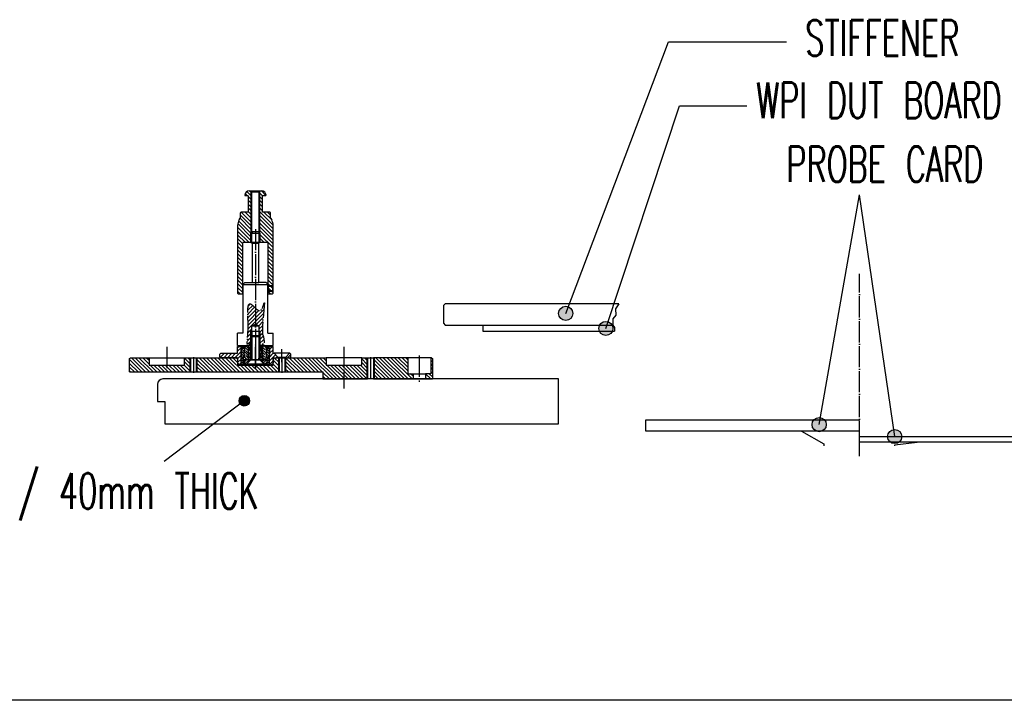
# Model space of a CAD drawing. Extents: x -1809 to 6113, y -4129 to 1471.
# Tile 25 of 197: x 826 to 1382, y -3540 to -3156. Entities that reach past the tile are written whole.
import ezdxf

# ---------------------------------------------------------------- set-up
doc = ezdxf.new("R2010")
doc.units = 0
doc.linetypes.add('DOT_CENTER', pattern=[14, 12, -1, 0, -1])
doc.layers.get('0').update_dxf_attribs({"linetype": 'CONTINUOUS'})
doc.layers.add('08', color=7, linetype='CONTINUOUS')
doc.layers.add('1', color=7, linetype='CONTINUOUS')
doc.styles.add('CONVERTER_1', font='txt.shx', dxfattribs={"width": 0.63})
doc.dimstyles.get("Standard").update_dxf_attribs({"dimtxt": 0.18, "dimasz": 0.18, "dimexe": 0.18, "dimexo": 0.0625, "dimgap": 0.09, "dimtad": 0, "dimtih": 1, "dimtoh": 1, "dimdec": 4, "dimzin": 0, "dimtxsty": 'STANDARD', "dimcen": 0.09, "dimazin": 3, "dimtfac": 1, "dimtdec": 4, "dimtofl": 0, "dimtmove": 0, "dimatfit": 3, "dimtolj": 1, "dimtzin": 0})
pattern_1 = [(135, (0, 400), (-1.0606602, -1.0606602), [])]
pattern_2 = [(135, (0, 400), (-0.70710678, -0.70710678), [])]
pattern_3 = [(45, (0, 400), (-0.56568542, 0.56568542), [])]
pattern_4 = [(45, (-131.211, 280.6721), (-0.70710678, 0.70710678), [])]
pattern_5 = [(45, (35.6448, 151.788), (-1.0606602, 1.0606602), [])]
pattern_6 = [(45, (-281.806, 299.6412), (-1.0606602, 1.0606602), [])]

# ---------------------------------------------------------------- blocks, each defined once
blk = doc.blocks.new('SV__587', base_point=(954.06, -3329.78))
at = {"layer": '1', "linetype": 'CONTINUOUS'}
h = blk.add_hatch(dxfattribs=at)
h.set_pattern_fill('USER', color=4, scale=1.5, angle=135, pattern_type=0)
h.set_pattern_definition(pattern_1)
h.paths.add_polyline_path([(922.41, -3346.54), (922.41, -3354.54), (888.06, -3354.54), (888.06, -3347.04), (888.56, -3346.54), (899.06, -3346.54), (899.06, -3350.74), (919.06, -3350.74), (919.06, -3346.54)])
h = blk.add_hatch(dxfattribs=at)
h.set_pattern_fill('USER', color=4, scale=1.5, angle=135, pattern_type=0)
h.set_pattern_definition(pattern_1)
h.paths.add_polyline_path([(949.06, -3346.54), (949.06, -3350.74), (969.06, -3350.74), (969.06, -3346.54), (972.41, -3346.54), (972.41, -3354.54), (925.71, -3354.54), (925.71, -3346.54)])
h = blk.add_hatch(dxfattribs=at)
h.set_pattern_fill('USER', color=4, scale=1.5, angle=135, pattern_type=0)
h.set_pattern_definition(pattern_1)
h.paths.add_polyline_path([(1022.06, -3358.54), (997.06, -3358.54), (997.06, -3354.54), (975.71, -3354.54), (975.71, -3346.54), (999.06, -3346.54), (999.06, -3350.74), (1019.06, -3350.74), (1019.06, -3346.54), (1022.06, -3346.54)])
h = blk.add_hatch(dxfattribs=at)
h.set_pattern_fill('USER', color=4, scale=1.5, angle=135, pattern_type=0)
h.set_pattern_definition(pattern_1)
h.paths.add_polyline_path([(1022.41, -3346.54), (1022.06, -3346.54), (1022.06, -3358.54), (1022.41, -3358.54)])
h = blk.add_hatch(dxfattribs=at)
h.set_pattern_fill('USER', color=4, scale=1.5, angle=135, pattern_type=0)
h.set_pattern_definition(pattern_1)
h.paths.add_polyline_path([(1026.06, -3346.54), (1025.71, -3346.54), (1025.71, -3358.54), (1026.06, -3358.54)])
h = blk.add_hatch(dxfattribs=at)
h.set_pattern_fill('USER', color=4, scale=1.5, angle=135, pattern_type=0)
h.set_pattern_definition(pattern_1)
h.paths.add_polyline_path([(1045.06, -3346.54), (1036.06, -3346.54), (1033.06, -3346.54), (1026.06, -3346.54), (1026.06, -3358.54), (1048.06, -3358.54), (1048.06, -3355.54), (1045.06, -3355.54)])
h = blk.add_hatch(dxfattribs=at)
h.set_pattern_fill('USER', color=4, scale=1.5, angle=135, pattern_type=0)
h.set_pattern_definition(pattern_1)
h.paths.add_polyline_path([(1058.06, -3355.54), (1055.06, -3355.54), (1055.06, -3358.54), (1059.06, -3358.54), (1059.06, -3347.04), (1058.56, -3346.54), (1058.06, -3346.54)])
at = {"layer": '1', "color": 4, "linetype": 'DOT_CENTER'}
for p, q in [((909.06, -3340.45), (909.06, -3352.84)), ((959.06, -3340.45), (959.06, -3352.84)), ((1009.06, -3340.45), (1009.06, -3363.84)), ((1051.56, -3345.3), (1051.56, -3360.17)), ((924.06, -3346.16), (924.06, -3354.99)), ((974.06, -3346.16), (974.06, -3354.99)), ((1024.06, -3346.16), (1024.06, -3358.99))]:
    blk.add_line(p, q, dxfattribs=at)
at = {"layer": '1', "color": 4, "linetype": 'CONTINUOUS'}
for p, q in [((888.06, -3347.04), (888.56, -3346.54)), ((888.06, -3354.54), (888.06, -3347.04)), ((888.56, -3346.54), (899.06, -3346.54)), ((899.06, -3346.54), (899.06, -3350.74)), ((899.06, -3346.54), (919.06, -3346.54)), ((899.06, -3350.74), (919.06, -3350.74)), ((919.06, -3350.74), (919.06, -3346.54)), ((919.06, -3346.54), (922.41, -3346.54)), ((922.06, -3346.54), (922.06, -3354.54)), ((922.41, -3346.54), (922.41, -3354.54)), ((922.41, -3346.54), (925.71, -3346.54)), ((925.71, -3346.54), (925.71, -3354.54)), ((925.71, -3346.54), (949.06, -3346.54)), ((926.06, -3346.54), (926.06, -3354.54)), ((949.06, -3346.54), (949.06, -3350.74)), ((949.06, -3350.74), (969.06, -3350.74)), ((969.06, -3346.54), (972.41, -3346.54)), ((969.06, -3350.74), (969.06, -3346.54)), ((972.06, -3346.54), (972.06, -3354.54)), ((972.41, -3346.54), (975.71, -3346.54)), ((972.41, -3346.54), (972.41, -3354.54)), ((975.71, -3346.54), (999.06, -3346.54)), ((975.71, -3346.54), (975.71, -3354.54)), ((976.06, -3346.54), (976.06, -3354.54)), ((1019.06, -3346.54), (999.06, -3346.54)), ((999.06, -3346.54), (999.06, -3350.74)), ((999.06, -3350.74), (1019.06, -3350.74)), ((1019.06, -3350.74), (1019.06, -3346.54)), ((1019.06, -3346.54), (1022.06, -3346.54)), ((1022.06, -3346.54), (1022.06, -3358.54)), ((1022.06, -3346.54), (1022.41, -3346.54)), ((1022.41, -3346.54), (1022.41, -3358.54)), ((1022.41, -3346.54), (1025.71, -3346.54)), ((1025.71, -3346.54), (1025.71, -3358.54)), ((1026.06, -3346.54), (1025.71, -3346.54)), ((1033.06, -3346.54), (1026.06, -3346.54)), ((1026.06, -3346.54), (1026.06, -3358.54)), ((1036.06, -3346.54), (1033.06, -3346.54)), ((1045.06, -3346.54), (1036.06, -3346.54)), ((1045.06, -3346.54), (1045.06, -3355.54)), ((1058.06, -3346.54), (1045.06, -3346.54)), ((1058.56, -3346.54), (1058.06, -3346.54)), ((1058.06, -3346.54), (1058.06, -3355.54)), ((1058.56, -3346.54), (1059.06, -3347.04)), ((1059.06, -3347.04), (1059.06, -3358.54)), ((888.06, -3354.54), (922.41, -3354.54)), ((922.41, -3354.54), (925.71, -3354.54)), ((925.71, -3354.54), (972.41, -3354.54)), ((972.41, -3354.54), (975.71, -3354.54)), ((975.71, -3354.54), (997.06, -3354.54)), ((997.06, -3354.54), (997.06, -3358.54)), ((1045.06, -3355.54), (1048.06, -3355.54)), ((1048.06, -3355.54), (1048.06, -3358.54)), ((1048.06, -3355.54), (1055.06, -3355.54)), ((1058.06, -3355.54), (1055.06, -3355.54)), ((1055.06, -3355.54), (1055.06, -3358.54)), ((997.06, -3358.54), (1022.06, -3358.54)), ((1022.06, -3358.54), (1022.41, -3358.54)), ((1025.71, -3358.54), (1022.41, -3358.54)), ((1025.71, -3358.54), (1026.06, -3358.54)), ((1026.06, -3358.54), (1048.06, -3358.54)), ((1048.06, -3358.54), (1055.06, -3358.54)), ((1055.06, -3358.54), (1059.06, -3358.54))]:
    blk.add_line(p, q, dxfattribs=at)
blk = doc.blocks.new('KUGELGELENK__588', base_point=(951.06, -3338.93))
at = {"layer": '1', "linetype": 'CONTINUOUS'}
h = blk.add_hatch(dxfattribs=at)
h.set_pattern_fill('USER', color=1, angle=135, pattern_type=0)
h.set_pattern_definition(pattern_2)
edge = h.paths.add_edge_path()
edge.add_line((955.06, -3347.64), (953.94, -3347.64))
edge.add_arc((959.06, -3343.64), 6.5, 202.6199, 217.9799, ccw=False)
edge.add_arc((959.06, -3343.64), 6.5, 517.3801, 202.6199, ccw=False)
edge.add_arc((959.06, -3343.64), 6.5, 502.0201, 517.3801, ccw=False)
edge.add_line((953.94, -3339.64), (955.06, -3339.64))
edge.add_line((955.06, -3339.64), (955.06, -3347.64))
h = blk.add_hatch(dxfattribs=at)
h.set_pattern_fill('USER', color=1, angle=135, pattern_type=0)
h.set_pattern_definition(pattern_2)
edge = h.paths.add_edge_path()
edge.add_line((964.19, -3347.64), (963.06, -3347.64))
edge.add_line((963.06, -3347.64), (963.06, -3339.64))
edge.add_line((963.06, -3339.64), (964.19, -3339.64))
edge.add_arc((959.06, -3343.64), 6.5, 382.6199, 397.9799, ccw=False)
edge.add_arc((959.06, -3343.64), 6.5, 337.3801, 382.6199, ccw=False)
edge.add_arc((959.06, -3343.64), 6.5, 322.0201, 337.3801, ccw=False)
h = blk.add_hatch(dxfattribs=at)
h.set_pattern_fill('USER', color=1, angle=135, pattern_type=0)
h.set_pattern_definition(pattern_2)
edge = h.paths.add_edge_path()
edge.add_line((953.06, -3346.14), (951.56, -3346.14))
edge.add_line((951.56, -3346.14), (951.06, -3345.64))
edge.add_line((951.06, -3345.64), (951.06, -3341.64))
edge.add_line((951.06, -3341.64), (951.56, -3341.14))
edge.add_line((951.56, -3341.14), (953.06, -3341.14))
edge.add_arc((959.06, -3343.64), 6.5, 157.3801, -157.3801)
h = blk.add_hatch(dxfattribs=at)
h.set_pattern_fill('USER', color=1, angle=135, pattern_type=0)
h.set_pattern_definition(pattern_2)
edge = h.paths.add_edge_path()
edge.add_line((966.56, -3346.14), (965.06, -3346.14))
edge.add_arc((959.06, -3343.64), 6.5, -22.6199, 22.6199)
edge.add_line((965.06, -3341.14), (966.56, -3341.14))
edge.add_line((966.56, -3341.14), (967.06, -3341.64))
edge.add_line((967.06, -3341.64), (967.06, -3345.64))
edge.add_line((967.06, -3345.64), (966.56, -3346.14))
at = {"layer": '1', "color": 7, "linetype": 'CONTINUOUS'}
for p, q in [((955.06, -3339.64), (953.94, -3339.64)), ((956.06, -3339.64), (955.06, -3339.64)), ((955.06, -3339.64), (955.06, -3347.64)), ((963.06, -3339.64), (962.06, -3339.64)), ((964.19, -3339.64), (963.06, -3339.64)), ((963.06, -3339.64), (963.06, -3347.64)), ((951.56, -3341.14), (951.06, -3341.64)), ((951.06, -3341.64), (951.06, -3345.64)), ((951.06, -3345.64), (951.56, -3346.14)), ((953.06, -3341.14), (951.56, -3341.14)), ((965.06, -3341.14), (966.56, -3341.14)), ((966.56, -3341.14), (967.06, -3341.64)), ((967.06, -3345.64), (966.56, -3346.14)), ((967.06, -3341.64), (967.06, -3345.64)), ((951.56, -3346.14), (953.06, -3346.14)), ((955.06, -3347.64), (953.94, -3347.64)), ((956.06, -3347.64), (955.06, -3347.64)), ((963.06, -3347.64), (962.06, -3347.64)), ((964.19, -3347.64), (963.06, -3347.64)), ((966.56, -3346.14), (965.06, -3346.14))]:
    blk.add_line(p, q, dxfattribs=at)
for start, end in [(142.0201, 157.3801), (22.6199, 37.9799), (157.3801, -157.3801), (-22.6199, 22.6199), (-157.3801, -142.0201), (-37.9799, -22.6199)]:
    blk.add_arc((959.06, -3343.64), 6.5, start, end, dxfattribs=at)
blk = doc.blocks.new('SCHRAUBE__589', base_point=(953.06, -3329.74))
at = {"layer": '1', "color": 7, "linetype": 'CONTINUOUS'}
for p, q in [((956.56, -3334.64), (957.06, -3334.14)), ((961.56, -3334.64), (956.56, -3334.64)), ((956.56, -3334.64), (956.56, -3346.84)), ((957.06, -3334.14), (957.06, -3334.64)), ((961.06, -3334.14), (957.06, -3334.14)), ((957.06, -3334.64), (957.06, -3346.84)), ((961.06, -3334.14), (961.06, -3334.64)), ((961.56, -3334.64), (961.06, -3334.14)), ((961.06, -3334.64), (961.06, -3346.84)), ((961.56, -3334.64), (961.56, -3346.84)), ((954.06, -3350.14), (956.56, -3347.64)), ((964.06, -3350.14), (954.06, -3350.14)), ((956.56, -3347.64), (956.56, -3346.84)), ((957.06, -3347.64), (956.56, -3347.64)), ((957.06, -3347.64), (957.06, -3346.84)), ((961.06, -3347.64), (957.06, -3347.64)), ((961.06, -3347.64), (961.06, -3346.84)), ((961.56, -3347.64), (961.06, -3347.64)), ((961.56, -3346.84), (961.56, -3347.64)), ((964.06, -3350.14), (961.56, -3347.64))]:
    blk.add_line(p, q, dxfattribs=at)
blk = doc.blocks.new('IMBU_SCHRAUBE-M3X4__590', base_point=(966.06, -3289))
at = {"layer": '1', "linetype": 'CONTINUOUS'}
h = blk.add_hatch(dxfattribs=at)
h.set_pattern_fill('USER', color=1, scale=1.5, angle=45, pattern_type=0)
h.set_pattern_definition([(45, (0, 400), (-1.0606602, 1.0606602), [])])
h.paths.add_polyline_path([(968.56, -3306.3), (968.86, -3306.3), (968.86, -3306), (968.56, -3306), (966.36, -3306), (966.36, -3306.3)])
h = blk.add_hatch(dxfattribs=at)
h.set_pattern_fill('USER', color=1, scale=1.5, angle=45, pattern_type=0)
h.set_pattern_definition([(45, (27.4444, 441.1049), (-1.0606602, 1.0606602), [])])
h.paths.add_polyline_path([(968.56, -3309), (968.86, -3309), (968.86, -3308.7), (968.56, -3308.7), (966.36, -3308.7), (966.36, -3309)])
at = {"layer": '1', "color": 7, "linetype": 'CONTINUOUS'}
for p, q in [((966.36, -3306), (966.06, -3306.3)), ((966.06, -3306.3), (966.06, -3308.7)), ((966.36, -3306.3), (966.06, -3306.3)), ((966.36, -3306), (966.36, -3306.3)), ((968.56, -3306), (966.36, -3306)), ((968.56, -3306.3), (966.36, -3306.3)), ((966.36, -3306.3), (966.36, -3308.7)), ((968.86, -3306), (968.56, -3306)), ((968.86, -3306.3), (968.56, -3306.3)), ((969.06, -3306.2), (968.86, -3306)), ((968.86, -3306.3), (968.86, -3306)), ((968.86, -3308.7), (968.86, -3306.3)), ((969.06, -3308.8), (969.06, -3306.2)), ((966.06, -3308.7), (966.36, -3309)), ((966.36, -3308.7), (966.06, -3308.7)), ((968.56, -3308.7), (966.36, -3308.7)), ((966.36, -3308.7), (966.36, -3309)), ((966.36, -3309), (968.56, -3309)), ((968.86, -3308.7), (968.56, -3308.7)), ((968.56, -3309), (968.86, -3309)), ((968.86, -3309), (968.86, -3308.7)), ((968.86, -3309), (969.06, -3308.8))]:
    blk.add_line(p, q, dxfattribs=at)
blk = doc.blocks.new('POD__591', base_point=(935.04, -3317.41))
at = {"layer": '1', "linetype": 'CONTINUOUS'}
h = blk.add_hatch(dxfattribs=at)
h.set_pattern_fill('USER', color=1, scale=0.8, angle=45, pattern_type=0)
h.set_pattern_definition(pattern_3)
h.paths.add_polyline_path([(952.36, -3350.54), (951.06, -3350.54), (951.06, -3346.14), (952.36, -3346.14)])
h = blk.add_hatch(dxfattribs=at)
h.set_pattern_fill('USER', color=1, scale=0.8, angle=45, pattern_type=0)
h.set_pattern_definition(pattern_3)
h.paths.add_polyline_path([(967.06, -3350.54), (965.76, -3350.54), (965.76, -3346.14), (967.06, -3346.14)])
at = {"layer": '1', "color": 7, "linetype": 'CONTINUOUS'}
for p, q in [((951.06, -3350.54), (951.06, -3346.14)), ((952.36, -3346.14), (951.06, -3346.14)), ((952.36, -3350.54), (951.06, -3350.54)), ((952.36, -3350.54), (952.36, -3346.14)), ((965.76, -3350.54), (952.36, -3350.54)), ((965.76, -3350.54), (965.76, -3346.14)), ((967.06, -3346.14), (965.76, -3346.14)), ((967.06, -3350.54), (965.76, -3350.54)), ((967.06, -3350.54), (967.06, -3346.14))]:
    blk.add_line(p, q, dxfattribs=at)
blk = doc.blocks.new('DISK_FRONT__592', base_point=(963.34, -3321.48))
at = {"layer": '1', "linetype": 'CONTINUOUS'}
h = blk.add_hatch(dxfattribs=at)
h.set_pattern_fill('USER', color=1, angle=45, pattern_type=0)
h.set_pattern_definition(pattern_4)
h.paths.add_polyline_path([(956.26, -3347.94), (953.96, -3350.24), (952.66, -3350.24), (952.66, -3347.64), (956.26, -3347.64)])
h = blk.add_hatch(dxfattribs=at)
h.set_pattern_fill('USER', color=1, angle=45, pattern_type=0)
h.set_pattern_definition(pattern_4)
h.paths.add_polyline_path([(965.46, -3347.64), (965.46, -3350.24), (964.16, -3350.24), (961.86, -3347.94), (961.86, -3347.64)])
at = {"layer": '1', "color": 7, "linetype": 'CONTINUOUS'}
for p, q in [((956.26, -3347.64), (952.66, -3347.64)), ((952.66, -3347.64), (952.66, -3350.24)), ((952.66, -3350.24), (953.96, -3350.24)), ((956.26, -3347.94), (953.96, -3350.24)), ((953.96, -3350.24), (964.16, -3350.24)), ((961.86, -3347.64), (956.26, -3347.64)), ((956.26, -3347.64), (956.26, -3347.94)), ((965.46, -3347.64), (961.86, -3347.64)), ((961.86, -3347.64), (961.86, -3347.94)), ((964.16, -3350.24), (961.86, -3347.94)), ((964.16, -3350.24), (965.46, -3350.24)), ((965.46, -3347.64), (965.46, -3350.24))]:
    blk.add_line(p, q, dxfattribs=at)
at = {"layer": '1', "color": 1, "linetype": 'DOT_CENTER'}
blk.add_line((959.06, -3346.09), (959.06, -3351.13), dxfattribs=at)
blk = doc.blocks.new('FLANGE_FRONT__593', base_point=(1033.96, -3405.03))
at = {"layer": '1', "linetype": 'CONTINUOUS'}
h = blk.add_hatch(dxfattribs=at)
h.set_pattern_fill('USER', color=1, scale=1.5, angle=45, pattern_type=0)
h.set_pattern_definition(pattern_5)
h.paths.add_polyline_path([(939.06, -3344.54), (939.56, -3344.04), (949.06, -3344.04), (949.06, -3340.14), (952.56, -3340.14), (952.56, -3341.14), (951.06, -3341.14), (951.06, -3350.54), (950.06, -3350.54), (949.06, -3349.54), (949.06, -3346.54), (939.56, -3346.54), (939.06, -3346.04)])
h = blk.add_hatch(dxfattribs=at)
h.set_pattern_fill('USER', color=1, scale=1.5, angle=45, pattern_type=0)
h.set_pattern_definition(pattern_5)
h.paths.add_polyline_path([(967.06, -3341.14), (965.56, -3341.14), (965.56, -3340.14), (969.06, -3340.14), (969.06, -3344.04), (969.71, -3344.04), (971.81, -3346.14), (971.81, -3346.54), (969.06, -3346.54), (969.06, -3349.54), (968.06, -3350.54), (967.06, -3350.54)])
h = blk.add_hatch(dxfattribs=at)
h.set_pattern_fill('USER', color=1, scale=1.5, angle=45, pattern_type=0)
h.set_pattern_definition(pattern_5)
h.paths.add_polyline_path([(978.41, -3344.04), (978.56, -3344.04), (979.06, -3344.54), (979.06, -3346.04), (978.56, -3346.54), (976.31, -3346.54), (976.31, -3346.14)])
at = {"layer": '1', "color": 7, "linetype": 'CONTINUOUS'}
for p, q in [((949.06, -3340.14), (952.56, -3340.14)), ((949.06, -3344.04), (949.06, -3340.14)), ((952.56, -3340.14), (952.56, -3341.14)), ((952.56, -3340.14), (953.59, -3340.14)), ((964.54, -3340.14), (965.56, -3340.14)), ((965.56, -3340.14), (965.56, -3341.14)), ((965.56, -3340.14), (969.06, -3340.14)), ((969.06, -3344.04), (969.06, -3340.14)), ((939.56, -3344.04), (939.06, -3344.54)), ((939.06, -3346.04), (939.06, -3344.54)), ((939.56, -3344.04), (949.06, -3344.04)), ((951.06, -3341.14), (952.56, -3341.14)), ((951.06, -3350.54), (951.06, -3341.14)), ((952.56, -3341.14), (953.06, -3341.14)), ((965.06, -3341.14), (965.56, -3341.14)), ((967.06, -3341.14), (965.56, -3341.14)), ((967.06, -3350.54), (967.06, -3341.14)), ((969.06, -3344.04), (969.71, -3344.04)), ((971.81, -3346.14), (969.71, -3344.04)), ((978.41, -3344.04), (969.71, -3344.04)), ((978.41, -3344.04), (976.31, -3346.14)), ((978.56, -3344.04), (978.41, -3344.04)), ((979.06, -3346.04), (979.06, -3344.54)), ((939.56, -3346.54), (939.06, -3346.04)), ((949.06, -3346.54), (939.56, -3346.54)), ((949.06, -3346.54), (949.06, -3349.54)), ((950.06, -3350.54), (949.06, -3349.54)), ((950.06, -3350.54), (951.06, -3350.54)), ((951.06, -3350.54), (967.06, -3350.54)), ((967.06, -3350.54), (968.06, -3350.54)), ((968.06, -3350.54), (969.06, -3349.54)), ((969.06, -3346.54), (969.06, -3349.54)), ((969.06, -3346.54), (971.81, -3346.54)), ((971.81, -3346.54), (971.81, -3346.14)), ((971.81, -3346.14), (976.31, -3346.14)), ((971.81, -3346.54), (976.31, -3346.54)), ((976.31, -3346.14), (976.31, -3346.54)), ((976.31, -3346.54), (978.56, -3346.54)), ((978.56, -3346.54), (979.06, -3346.04))]:
    blk.add_line(p, q, dxfattribs=at)
at = {"layer": '1', "color": 1, "linetype": 'DOT_CENTER'}
for p, q in [((959.06, -3352.34), (959.06, -3339.1)), ((974.06, -3348.95), (974.06, -3341.78))]:
    blk.add_line(p, q, dxfattribs=at)
at = {"layer": '1', "color": 7, "linetype": 'DOT_CENTER'}
blk.add_line((978.56, -3344.04), (979.06, -3344.54), dxfattribs=at)
blk = doc.blocks.new('SV__594', base_point=(959.06, -3290.59))
at = {"layer": '1', "linetype": 'CONTINUOUS'}
h = blk.add_hatch(dxfattribs=at)
h.set_pattern_fill('USER', color=1, scale=1.5, angle=45, pattern_type=0)
h.set_pattern_definition([(45, (231.6864, 293.1121), (-1.0606602, 1.0606602), [])])
edge = h.paths.add_edge_path()
edge.add_line((955.76, -3347.69), (956.46, -3347.69))
edge.add_line((956.46, -3347.69), (957.06, -3347.09))
edge.add_line((957.06, -3347.09), (957.06, -3331.54))
edge.add_line((957.06, -3331.54), (957.06, -3328.54))
edge.add_line((957.06, -3328.54), (959.06, -3327.59))
edge.add_line((959.06, -3327.59), (961.06, -3328.54))
edge.add_line((961.06, -3328.54), (961.06, -3347.09))
edge.add_line((961.06, -3347.09), (961.66, -3347.69))
edge.add_line((961.66, -3347.69), (962.51, -3347.69))
edge.add_spline(control_points=[(962.51, -3347.69), (963.06, -3347.05), (962.59, -3346.16), (962.11, -3345.01), (962.36, -3344.21), (962.63, -3343.53), (962.59, -3342.77), (962.38, -3341.68), (962.33, -3340.21), (962.96, -3338.93), (963.6, -3338.48), (963.95, -3338.22), (964.1, -3337.51), (963.78, -3336.3), (963.93, -3334.91), (963.21, -3333.83), (962.96, -3332.5), (963, -3330.34), (963.16, -3327.32), (963.41, -3323.89), (963.82, -3320.6), (963.81, -3317.88), (964.41, -3316.35), (963.92, -3315.27), (963.69, -3317.12), (963.2, -3317.92), (962.68, -3319.36), (961.45, -3320.09), (960.16, -3319.45), (959.09, -3318.51), (957.98, -3317.4), (957.05, -3316.52), (955.9, -3315.85), (954.88, -3317.06), (954.86, -3319.02), (954.76, -3321.82), (954.9, -3325.05), (954.98, -3328.09), (955.06, -3330.23), (954.9, -3331.6), (954.77, -3332.85), (954.71, -3334.61), (954.54, -3336.47), (954.56, -3337.69), (954.36, -3338.52), (954.93, -3338.67), (955.47, -3338.32), (956.03, -3339.15), (956.13, -3340.15), (955.77, -3341.37), (955.37, -3342.55), (955.48, -3343.69), (955.74, -3345.38), (955.07, -3346.73), (955.76, -3347.69)], knot_values=[0, 0, 0, 0, 1.949832, 2.895531, 3.61291, 4.357552, 5.082304, 5.837823, 7.704288, 9.429481, 9.771851, 10.086906, 10.671191, 11.781941, 13.864526, 14.579803, 15.585352, 17.862842, 21.058666, 24.662982, 28.158028, 31.024084, 32.741444, 32.974943, 34.012284, 35.582258, 37.035952, 38.195794, 39.411957, 40.951462, 42.59341, 44.027193, 45.011801, 45.949104, 47.985178, 50.896591, 54.357326, 57.64521, 60.035898, 60.760714, 61.799857, 63.805131, 66.056765, 67.255141, 67.76474, 68.133222, 68.691098, 69.42432, 70.474228, 71.806011, 73.136281, 74.172434, 75.204802, 78.224914, 78.224914, 78.224914, 78.224914], degree=3, periodic=0)
at = {"layer": '1', "color": 7, "linetype": 'CONTINUOUS'}
for p, q in [((956.56, -3276.19), (957.56, -3275.19)), ((956.56, -3281.19), (956.56, -3276.19)), ((956.56, -3276.19), (961.56, -3276.19)), ((957.56, -3275.19), (960.56, -3275.19)), ((961.56, -3276.19), (960.56, -3275.19)), ((961.56, -3276.19), (961.56, -3281.19)), ((956.56, -3281.19), (957.16, -3281.79)), ((956.56, -3281.19), (961.56, -3281.19)), ((957.16, -3281.79), (957.16, -3304.09)), ((957.16, -3281.79), (960.96, -3281.79)), ((960.96, -3281.79), (961.56, -3281.19)), ((960.96, -3304.09), (960.96, -3281.79)), ((953.06, -3304.09), (952.06, -3305.09)), ((952.06, -3305.09), (966.06, -3305.09)), ((952.06, -3305.09), (952.06, -3332.69)), ((953.06, -3304.09), (957.16, -3304.09)), ((957.16, -3304.09), (960.96, -3304.09)), ((965.06, -3304.09), (960.96, -3304.09)), ((965.06, -3304.09), (966.06, -3305.09)), ((966.06, -3332.69), (966.06, -3305.09)), ((957.06, -3328.54), (959.06, -3327.59)), ((957.06, -3331.54), (957.06, -3328.54)), ((957.06, -3328.54), (961.06, -3328.54)), ((959.06, -3327.59), (961.06, -3328.54)), ((961.06, -3328.54), (961.06, -3347.09)), ((952.06, -3332.69), (949.06, -3332.69)), ((949.06, -3339.54), (949.06, -3332.69)), ((957.06, -3331.54), (956.56, -3331.54)), ((957.06, -3331.54), (957.06, -3347.09)), ((957.06, -3331.54), (961.06, -3331.54)), ((961.06, -3331.54), (961.56, -3331.54)), ((966.06, -3332.69), (969.06, -3332.69)), ((969.06, -3339.54), (969.06, -3332.69)), ((949.06, -3339.54), (955.06, -3339.54)), ((955.74, -3339.54), (955.06, -3339.54)), ((955.06, -3339.54), (955.06, -3347.69)), ((962.71, -3339.54), (963.06, -3339.54)), ((963.06, -3339.54), (969.06, -3339.54)), ((963.06, -3339.54), (963.06, -3347.69)), ((955.06, -3347.69), (955.76, -3347.69)), ((956.46, -3347.69), (955.76, -3347.69)), ((956.46, -3347.69), (957.06, -3347.09)), ((956.46, -3347.69), (961.66, -3347.69)), ((961.66, -3347.69), (961.06, -3347.09)), ((962.51, -3347.69), (961.66, -3347.69)), ((962.51, -3347.69), (963.06, -3347.69))]:
    blk.add_line(p, q, dxfattribs=at)
at = {"layer": '1', "color": 1, "linetype": 'CONTINUOUS'}
for p, q in [((956.96, -3275.79), (956.96, -3281.59)), ((961.16, -3275.78), (961.16, -3281.59)), ((956.56, -3347.59), (956.56, -3331.54)), ((961.56, -3331.54), (961.56, -3334.04)), ((961.56, -3334.04), (961.56, -3347.59))]:
    blk.add_line(p, q, dxfattribs=at)
at = {"layer": '1', "color": 1, "linetype": 'DOT_CENTER'}
blk.add_line((959.06, -3273.85), (959.06, -3349.37), dxfattribs=at)
blk.add_open_spline([(955.76, -3347.69), (955.06, -3346.78), (955.91, -3345.04), (955.12, -3342.52), (956.45, -3340.16), (955.53, -3337.92), (954.25, -3339.2), (954.55, -3337.43), (954.7, -3334.54), (954.81, -3331.83), (955.3, -3330.78), (953.44, -3306.48), (961.87, -3326.98), (965.14, -3309.3), (962.27, -3332.88), (963.41, -3334.08), (963.63, -3334.54), (963.95, -3337.21), (964.31, -3338.06), (962.45, -3339.16), (962.22, -3341.37), (962.79, -3343.52), (961.64, -3345.41), (963.33, -3346.72), (962.51, -3347.69)], degree=3, knots=[33.215127, 33.215127, 33.215127, 33.215127, 36.255678, 38.309057, 40.817866, 43.003753, 44.947206, 46.434876, 46.434876, 46.434876, 47.604867, 50.994979, 58.948481, 62.213183, 66.797901, 68.053273, 68.053273, 68.053273, 69.943892, 70.606228, 74.031077, 75.439195, 76.844222, 79.650003, 79.650003, 79.650003, 79.650003], dxfattribs=at)
blk = doc.blocks.new('SV__595', base_point=(937.94, -3309.81))
at = {"layer": '1', "linetype": 'CONTINUOUS'}
h = blk.add_hatch(dxfattribs=at)
h.set_pattern_fill('USER', color=3, scale=1.5, angle=135, pattern_type=0)
h.set_pattern_definition(pattern_1)
edge = h.paths.add_edge_path()
edge.add_line((954.96, -3264.3), (950.96, -3264.3))
edge.add_arc((950.96, -3264.8), 0.5, 90, 180)
edge.add_line((950.46, -3264.8), (950.46, -3267.67))
edge.add_line((950.46, -3267.67), (949.87, -3268.7))
edge.add_arc((955.06, -3271.7), 6, 150, 180)
edge.add_line((949.06, -3271.7), (949.06, -3310.1))
edge.add_line((949.06, -3310.1), (949.36, -3310.4))
edge.add_line((949.36, -3310.4), (951.76, -3310.4))
edge.add_line((951.76, -3310.4), (952.06, -3310.1))
edge.add_line((952.06, -3310.1), (952.06, -3281.5))
edge.add_line((952.06, -3281.5), (956.56, -3281.5))
edge.add_line((956.56, -3281.5), (956.56, -3252.4))
edge.add_line((956.56, -3252.4), (956.46, -3252.3))
edge.add_line((956.46, -3252.3), (955.56, -3252.3))
edge.add_arc((955.56, -3254.8), 2.5, 90, 180)
edge.add_line((953.06, -3254.8), (953.26, -3255))
edge.add_line((953.26, -3255), (955.06, -3255))
edge.add_line((955.06, -3255), (955.06, -3264.3))
edge.add_line((955.06, -3264.3), (954.96, -3264.3))
h = blk.add_hatch(dxfattribs=at)
h.set_pattern_fill('USER', color=3, scale=1.5, angle=45, pattern_type=0)
h.set_pattern_definition(pattern_6)
h.paths.add_polyline_path([(956.96, -3252.8), (956.96, -3281.5), (956.56, -3281.5), (956.56, -3252.4)])
h = blk.add_hatch(dxfattribs=at)
h.set_pattern_fill('USER', color=3, scale=1.5, angle=45, pattern_type=0)
h.set_pattern_definition(pattern_6)
h.paths.add_polyline_path([(961.16, -3252.8), (961.16, -3281.5), (961.56, -3281.5), (961.56, -3252.4)])
h = blk.add_hatch(dxfattribs=at)
h.set_pattern_fill('USER', color=3, scale=1.5, angle=135, pattern_type=0)
h.set_pattern_definition(pattern_1)
edge = h.paths.add_edge_path()
edge.add_line((963.16, -3264.3), (967.16, -3264.3))
edge.add_arc((967.16, -3264.8), 0.5, 360, 450, ccw=False)
edge.add_line((967.66, -3264.8), (967.66, -3267.67))
edge.add_line((967.66, -3267.67), (968.26, -3268.7))
edge.add_arc((963.06, -3271.7), 6, 360, 390, ccw=False)
edge.add_line((969.06, -3271.7), (969.06, -3310.1))
edge.add_line((969.06, -3310.1), (968.76, -3310.4))
edge.add_line((968.76, -3310.4), (966.36, -3310.4))
edge.add_line((966.36, -3310.4), (966.06, -3310.1))
edge.add_line((966.06, -3310.1), (966.06, -3281.5))
edge.add_line((966.06, -3281.5), (961.56, -3281.5))
edge.add_line((961.56, -3281.5), (961.56, -3252.4))
edge.add_line((961.56, -3252.4), (961.66, -3252.3))
edge.add_line((961.66, -3252.3), (962.56, -3252.3))
edge.add_arc((962.56, -3254.8), 2.5, 360, 450, ccw=False)
edge.add_line((965.06, -3254.8), (964.86, -3255))
edge.add_line((964.86, -3255), (963.06, -3255))
edge.add_line((963.06, -3255), (963.06, -3264.3))
edge.add_line((963.06, -3264.3), (963.16, -3264.3))
at = {"layer": '1', "color": 3, "linetype": 'CONTINUOUS'}
for p, q in [((953.06, -3254.8), (953.06, -3254.8)), ((953.06, -3254.8), (953.06, -3254.8)), ((953.06, -3254.8), (953.26, -3255)), ((955.06, -3255), (953.26, -3255)), ((955.06, -3255), (955.06, -3264.3)), ((955.56, -3252.3), (956.46, -3252.3)), ((956.46, -3252.3), (956.56, -3252.4)), ((956.46, -3252.3), (959.06, -3252.3)), ((956.56, -3252.4), (956.96, -3252.8)), ((956.56, -3252.4), (956.56, -3281.5)), ((956.96, -3252.8), (959.06, -3252.8)), ((956.96, -3252.8), (956.96, -3281.5)), ((959.06, -3252.3), (961.66, -3252.3)), ((959.06, -3252.8), (961.16, -3252.8)), ((961.16, -3252.8), (961.56, -3252.4)), ((961.16, -3281.5), (961.16, -3252.8)), ((961.56, -3252.4), (961.66, -3252.3)), ((961.56, -3281.5), (961.56, -3252.4)), ((961.66, -3252.3), (962.56, -3252.3)), ((964.86, -3255), (963.06, -3255)), ((963.06, -3264.3), (963.06, -3255)), ((964.86, -3255), (965.06, -3254.8)), ((965.06, -3254.8), (965.06, -3254.8)), ((965.06, -3254.8), (965.06, -3254.8)), ((949.87, -3268.7), (950.46, -3267.67)), ((950.46, -3264.8), (950.46, -3267.67)), ((954.96, -3264.3), (950.96, -3264.3)), ((955.06, -3264.3), (954.96, -3264.3)), ((955.06, -3264.3), (955.06, -3264.3)), ((955.06, -3264.3), (955.06, -3264.3)), ((955.06, -3264.3), (955.06, -3264.3)), ((955.06, -3264.3), (955.06, -3264.3)), ((963.16, -3264.3), (963.06, -3264.3)), ((963.06, -3264.3), (963.06, -3264.3)), ((963.06, -3264.3), (963.06, -3264.3)), ((963.06, -3264.3), (963.06, -3264.3)), ((963.06, -3264.3), (963.06, -3264.3)), ((967.16, -3264.3), (963.16, -3264.3)), ((967.66, -3267.67), (967.66, -3264.8)), ((967.66, -3267.67), (968.26, -3268.7)), ((949.06, -3271.1), (949.06, -3271.15)), ((949.06, -3271.7), (949.06, -3310.1)), ((969.06, -3271.15), (969.06, -3271.1)), ((969.06, -3310.1), (969.06, -3271.7)), ((952.06, -3310.1), (952.06, -3281.5)), ((956.56, -3281.5), (952.06, -3281.5)), ((956.96, -3281.5), (956.56, -3281.5)), ((956.96, -3281.5), (957.16, -3281.5)), ((960.96, -3281.5), (961.16, -3281.5)), ((961.56, -3281.5), (961.16, -3281.5)), ((966.06, -3281.5), (961.56, -3281.5)), ((966.06, -3281.5), (966.06, -3310.1)), ((949.06, -3310.1), (949.36, -3310.4)), ((949.36, -3310.4), (951.76, -3310.4)), ((951.76, -3310.4), (952.06, -3310.1)), ((966.06, -3310.1), (966.36, -3310.4)), ((966.36, -3310.4), (968.76, -3310.4)), ((968.76, -3310.4), (969.06, -3310.1))]:
    blk.add_line(p, q, dxfattribs=at)
for centre, radius, start, end in [((955.56, -3254.8), 2.5, 90, 180), ((962.56, -3254.8), 2.5, 0, 90), ((950.96, -3264.8), 0.5, 90, 180), ((967.16, -3264.8), 0.5, 0, 90), ((955.06, -3271.7), 6, 150, 180), ((963.06, -3271.7), 6, 0, 30)]:
    blk.add_arc(centre, radius, start, end, dxfattribs=at)
blk = doc.blocks.new('PIN_ASSY_EG__596', base_point=(959.06, -3257.57))
at = {"layer": '1'}
for name, p in [('SV__595', (937.94, -3309.81)), ('SV__594', (959.06, -3290.59)), ('IMBU_SCHRAUBE-M3X4__590', (966.06, -3289)), ('SCHRAUBE__589', (953.06, -3329.74)), ('FLANGE_FRONT__593', (1033.96, -3405.03)), ('KUGELGELENK__588', (951.06, -3338.93)), ('POD__591', (935.04, -3317.41)), ('DISK_FRONT__592', (963.34, -3321.48))]:
    blk.add_blockref(name, p, dxfattribs=at)
blk = doc.blocks.new('TEXT__1075', base_point=(-2000, -2800))
at = {"layer": '1', "color": 7, "linetype": 'CONTINUOUS'}
blk.add_line((2500, -3540), (600, -3540), dxfattribs=at)
blk = doc.blocks.new('TEL', base_point=(780.314, -3426.795))
at = {"layer": '1'}
h = blk.add_hatch(color=1, dxfattribs=at)
edge = h.paths.add_edge_path()
edge.add_arc((1134.249, -3321.479), 4, -180, 180)
h = blk.add_hatch(color=1, dxfattribs=at)
edge = h.paths.add_edge_path()
edge.add_arc((1156.907, -3329.976), 4, -180, 180)
h = blk.add_hatch(color=1, dxfattribs=at)
edge = h.paths.add_edge_path()
edge.add_arc((952.818, -3370.833), 3, -180, 180)
h = blk.add_hatch(color=1, dxfattribs=at)
edge = h.paths.add_edge_path()
edge.add_arc((1277.303, -3384.29), 4, -180, 180)
h = blk.add_hatch(color=1, dxfattribs=at)
edge = h.paths.add_edge_path()
edge.add_arc((1319.976, -3391.056), 4, -180, 180)
at = {"layer": '08', "color": 6, "linetype": 'CONTINUOUS'}
for p, q in [((1066.262, -3316.086), (1065.262, -3317.086)), ((1065.262, -3317.086), (1065.262, -3327.086)), ((1164.238, -3316.086), (1066.262, -3316.086)), ((1164.238, -3316.086), (1162.258, -3318.921)), ((1162.53, -3322.459), (1160.896, -3324.637)), ((1162.258, -3318.921), (1162.53, -3322.459)), ((1065.262, -3327.086), (1066.262, -3328.086)), ((1066.262, -3328.086), (1160.896, -3328.086)), ((1087.395, -3328.086), (1087.395, -3331.586)), ((1160.896, -3324.637), (1160.896, -3328.086)), ((1160.896, -3328.086), (1161.713, -3329.536)), ((1087.395, -3331.586), (1161.713, -3331.586)), ((1161.713, -3329.536), (1161.713, -3331.586)), ((903.822, -3361.584), (903.822, -3371.236)), ((1130.253, -3358.536), (906.87, -3358.536)), ((903.822, -3371.236), (907.886, -3371.236)), ((907.886, -3371.236), (907.886, -3383.936)), ((907.886, -3383.936), (1130.253, -3383.936))]:
    blk.add_line(p, q, dxfattribs=at)
blk.add_arc((906.87, -3361.584), 3.048, 90, 180, dxfattribs=at)
at = {"layer": '1', "color": 4, "linetype": 'DOT_CENTER'}
for p, q in [((1300, -3394.236), (1300, -3299.159)), ((1300, -3402.159), (1300, -3394.236))]:
    blk.add_line(p, q, dxfattribs=at)
at = {"layer": '1', "color": 6, "linetype": 'CONTINUOUS'}
blk.add_line((1130.253, -3383.936), (1130.253, -3358.536), dxfattribs=at)
at = {"layer": '1', "color": 4, "linetype": 'CONTINUOUS'}
for p, q in [((1179.4, -3381.586), (1300, -3381.586)), ((1179.4, -3387.936), (1179.4, -3381.586)), ((1267.356, -3387.936), (1179.4, -3387.936)), ((1267.356, -3387.936), (1280, -3395.236)), ((1300, -3387.936), (1267.356, -3387.936)), ((1280, -3395.236), (1280, -3396.236)), ((1300, -3391.056), (1420.6, -3391.056)), ((1420.6, -3394.236), (1300, -3394.236)), ((1320, -3395.636), (1332.644, -3394.236)), ((1320, -3396.236), (1320, -3395.636))]:
    blk.add_line(p, q, dxfattribs=at)
at = {"layer": '1', "color": 1}
for centre, radius in [((1134.249, -3321.479), 4), ((1156.907, -3329.976), 4), ((952.818, -3370.833), 3), ((1277.303, -3384.29), 4), ((1319.976, -3391.056), 4)]:
    blk.add_circle(centre, radius, dxfattribs=at)
blk.add_blockref('PIN_ASSY_EG__596', (959.062, -3257.572))
at = {"layer": '1'}
blk.add_blockref('SV__587', (954.062, -3329.776), dxfattribs=at)
at = {"layer": '1', "color": 1, "style": 'CONVERTER_1', "width": 0.63}
for s, p in [('STIFFENER', (1269.484, -3175.963)), ('WPI DUT BOARD', (1241.837, -3211.169)), ('PROBE CARD', (1258.837, -3247.169)), ('HEADPLATE 25mm / 40mm THICK', (656.314, -3431.795))]:
    blk.add_text(s, height=20, dxfattribs=at).set_placement(p)
at = {"layer": '1', "color": 1, "linetype": 'CONTINUOUS', "has_arrowhead": 0}
for points in [[(1134.249, -3321.479), (1192.183, -3168.214), (1258.912, -3168.214)], [(1156.907, -3329.976), (1198.42, -3204.332), (1236.467, -3204.332)], [(1277.303, -3384.29), (1300, -3254.62)], [(1319.976, -3391.056), (1300, -3254.62)], [(952.818, -3370.833), (907.665, -3405.19)]]:
    blk.add_leader(points, dimstyle='Standard', dxfattribs=at)

msp = doc.modelspace()

# ---------------------------------------------------------------- block references
at = {"layer": '1'}
for name, p in [('TEXT__1075', (-2000, -2800)), ('TEL', (780.31, -3426.79))]:
    msp.add_blockref(name, p, dxfattribs=at)

doc.saveas('drawing.dxf')
